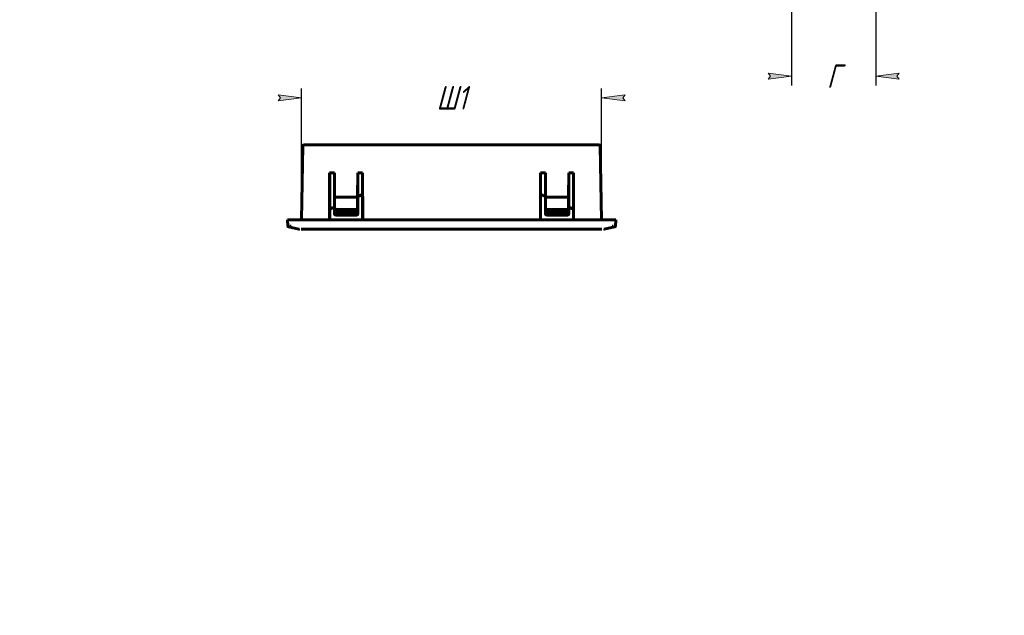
# Model space of a CAD drawing. Header units: millimetres. Extents: x 0 to 210, y 0 to 297.
# Tile 1 of 4: x 0 to 210, y 0 to 127. Entities that reach past the tile are written whole.
import ezdxf

# ---------------------------------------------------------------- set-up
doc = ezdxf.new("R2010")
doc.units = ezdxf.units.MM
doc.linetypes.add('K5LT_BASIC', pattern=[0])
doc.linetypes.add('K5LT_THIN', pattern=[0])
doc.layers.add('Системный слой', color=7, linetype='Continuous')
doc.styles.add('KDIMTEXTSTYLE', font='GOST_AU.SHX', dxfattribs={"width": 0.96, "oblique": 15, "height": 5})
doc.dimstyles.new('KDIMSTYLE (1.00)', dxfattribs={"dimtxt": 5, "dimasz": 1, "dimexe": 2, "dimexo": 0, "dimgap": 1, "dimtad": 1, "dimtxsty": 'KDIMTEXTSTYLE', "dimsah": 1, "dimcen": 0, "dimdle": 1, "dimadec": 0, "dimazin": 0, "dimtfac": 0.667, "dimtmove": 0, "dimatfit": 3, "dimfxl": 1, "dimtvp": 1, "dimtolj": 1, "dimtzin": 0, "dimarcsym": 0})

# ---------------------------------------------------------------- blocks, each defined once
blk = doc.blocks.new('KDIMARROW_01')
at = {"layer": 'Системный слой'}
blk.add_hatch(color=0, dxfattribs=at).paths.add_polyline_path([(0, 0), (-5, 0.658262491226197), (-4.5, 5.51091059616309e-16), (-5, -0.6582624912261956)])
at = {"layer": 'Системный слой', "color": 0, "linetype": 'K5LT_THIN', "lineweight": 18}
for p, q in [((-4.5, 5.51091059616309e-16), (-5, 0.658262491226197)), ((-5, 0.658262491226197), (0, 0)), ((0, 0), (-5, -0.6582624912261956)), ((-5, -0.6582624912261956), (-4.5, 5.51091059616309e-16)), ((0, 0), (-1, 0))]:
    blk.add_line(p, q, dxfattribs=at)
blk = doc.blocks.new('U18')
at = {"layer": 'Системный слой', "color": 150, "linetype": 'K5LT_BASIC', "lineweight": 60, "true_color": 0x0080ff}
for p, q in [((105.8416350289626, 100.3506952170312), (105.8040107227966, 100.3507172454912)), ((106.5998228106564, 100.350691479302), (106.3503997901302, 100.3506969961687))]:
    blk.add_line(p, q, dxfattribs=at)
blk = doc.blocks.new('U19')
at = {"layer": 'Системный слой', "color": 150, "linetype": 'K5LT_BASIC', "lineweight": 60, "true_color": 0x0080ff}
for p, q in [((111.0612618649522, 89.7844746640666), (111.1051836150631, 89.76613895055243)), ((111.1051836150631, 89.76613895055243), (111.154001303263, 89.74573698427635)), ((111.154001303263, 89.74573698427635), (111.2192921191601, 89.71841362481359)), ((111.2192921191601, 89.71841362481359), (111.3130673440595, 89.67909592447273)), ((111.3130673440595, 89.67909592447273), (111.4516751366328, 89.62082172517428)), ((111.4516751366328, 89.62082172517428), (111.6597214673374, 89.53300205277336)), ((111.6597214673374, 89.53300205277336), (111.9767898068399, 89.3983826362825)), ((111.9767898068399, 89.3983826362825), (112.1118124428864, 89.34078611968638)), ((117.1460530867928, 87.05931092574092), (117.4783287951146, 86.89977543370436)), ((117.4783287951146, 86.89977543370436), (117.6490942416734, 86.81735183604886)), ((117.6490942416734, 86.81735183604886), (117.6603111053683, 86.81192743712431)), ((117.6603111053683, 86.81192743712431), (117.6827362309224, 86.80107897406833)), ((117.6827362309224, 86.80107897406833), (117.7275521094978, 86.77938339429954)), ((117.7275521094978, 86.77938339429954), (117.817046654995, 86.73599767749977)), ((117.817046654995, 86.73599767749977), (117.9954891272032, 86.64924847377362)), ((117.9954891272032, 86.64924847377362), (118.1355517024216, 86.58093078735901))]:
    blk.add_line(p, q, dxfattribs=at)
blk = doc.blocks.new('U20')
at = {"layer": 'Системный слой', "color": 150, "linetype": 'K5LT_BASIC', "lineweight": 60, "true_color": 0x0080ff}
for p, q in [((121.9490041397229, 100.3506952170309), (121.7243215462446, 100.3507081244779)), ((122.3640372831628, 100.350696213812), (122.1955220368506, 100.3506959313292)), ((122.5256253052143, 100.3506952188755), (122.5028205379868, 100.3506969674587))]:
    blk.add_line(p, q, dxfattribs=at)
blk = doc.blocks.new('U21')
at = {"layer": 'Системный слой', "color": 150, "linetype": 'K5LT_BASIC', "lineweight": 60, "true_color": 0x0080ff}
for p, q in [((100.3118664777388, 100.3506952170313), (100.0621583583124, 100.350709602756)), ((100.7030562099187, 100.3506959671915), (100.5998228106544, 100.350691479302)), ((100.8532750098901, 100.3506945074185), (100.8171685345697, 100.3506969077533))]:
    blk.add_line(p, q, dxfattribs=at)
blk = doc.blocks.new('U22')
at = {"layer": 'Системный слой', "color": 150, "linetype": 'K5LT_BASIC', "lineweight": 60, "true_color": 0x0080ff}
for p, q in [((61.72156406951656, 100.3506970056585), (61.70077503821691, 100.3507104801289)), ((62.02810284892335, 100.3506959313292), (61.83863873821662, 100.350695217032)), ((62.49982281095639, 100.350696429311), (62.2762218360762, 100.350695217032))]:
    blk.add_line(p, q, dxfattribs=at)
blk = doc.blocks.new('U23')
at = {"layer": 'Системный слой', "color": 150, "linetype": 'K5LT_BASIC', "lineweight": 60, "true_color": 0x0080ff}
for p, q in [((99.84163502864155, 100.3506952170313), (99.8040107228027, 100.3507172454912)), ((100.531700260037, 100.3506959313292), (100.3503997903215, 100.3506969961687))]:
    blk.add_line(p, q, dxfattribs=at)
blk = doc.blocks.new('U24')
at = {"layer": 'Системный слой', "color": 150, "linetype": 'K5LT_BASIC', "lineweight": 60, "true_color": 0x0080ff}
for p, q in [((61.72683188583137, 100.3507000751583), (61.70401072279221, 100.3507172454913)), ((62.295376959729, 100.3506971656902), (62.2505668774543, 100.3506969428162))]:
    blk.add_line(p, q, dxfattribs=at)
blk = doc.blocks.new('U25')
at = {"layer": 'Системный слой', "color": 150, "linetype": 'K5LT_BASIC', "lineweight": 60, "true_color": 0x0080ff}
for p, q in [((77.8732250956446, 100.3506969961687), (77.62380207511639, 100.350691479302)), ((78.42052289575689, 100.3507153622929), (78.3830610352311, 100.3506952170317))]:
    blk.add_line(p, q, dxfattribs=at)
blk = doc.blocks.new('U26')
at = {"layer": 'Системный слой', "color": 150, "linetype": 'K5LT_BASIC', "lineweight": 60, "true_color": 0x0080ff}
for p, q in [((61.72659721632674, 100.3506999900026), (61.76620950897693, 100.3506998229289)), ((61.90107281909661, 100.3506935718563), (63.01680526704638, 100.350691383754))]:
    blk.add_line(p, q, dxfattribs=at)
blk = doc.blocks.new('U27')
at = {"layer": 'Системный слой', "color": 150, "linetype": 'K5LT_BASIC', "lineweight": 60, "true_color": 0x0080ff}
for p, q in [((77.62380207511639, 100.350691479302), (77.8732250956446, 100.3506969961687)), ((78.38198985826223, 100.3506952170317), (78.41961416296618, 100.3507172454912))]:
    blk.add_line(p, q, dxfattribs=at)
blk = doc.blocks.new('U28')
at = {"layer": 'Системный слой', "color": 150, "linetype": 'K5LT_BASIC', "lineweight": 60, "true_color": 0x0080ff}
for p, q in [((72.11181244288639, 89.34077450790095), (72.44494782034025, 89.48268395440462)), ((72.44494782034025, 89.48268395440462), (72.77827238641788, 89.62369057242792)), ((72.77827238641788, 89.62369057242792), (73.11181244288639, 89.76363124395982)), ((66.11181244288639, 86.59246637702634), (66.44494714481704, 86.75407493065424)), ((66.44494714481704, 86.75407493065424), (66.77822529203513, 86.9153438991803)), ((66.77822529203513, 86.9153438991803), (67.11181244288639, 87.07571887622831))]:
    blk.add_line(p, q, dxfattribs=at)
blk = doc.blocks.new('U29')
at = {"layer": 'Системный слой', "color": 150, "linetype": 'K5LT_BASIC', "lineweight": 60, "true_color": 0x0080ff}
for p, q in [((121.928247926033, 100.3506971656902), (121.9730580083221, 100.3506969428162)), ((122.4967929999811, 100.3507000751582), (122.5196141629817, 100.3507172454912))]:
    blk.add_line(p, q, dxfattribs=at)
blk = doc.blocks.new('U30')
at = {"layer": 'Системный слой', "color": 150, "linetype": 'K5LT_BASIC', "lineweight": 60, "true_color": 0x0080ff}
for p, q in [((83.69192462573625, 100.3506959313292), (83.87322509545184, 100.3506969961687)), ((84.3819898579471, 100.3506952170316), (84.41961416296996, 100.3507172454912))]:
    blk.add_line(p, q, dxfattribs=at)
blk = doc.blocks.new('U31')
at = {"layer": 'Системный слой', "color": 150, "linetype": 'K5LT_BASIC', "lineweight": 60, "true_color": 0x0080ff}
for p, q in [((61.76620950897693, 100.3506998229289), (61.72672534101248, 100.3506999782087)), ((62.24799075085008, 100.3506952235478), (62.02810284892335, 100.3506959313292)), ((62.93665737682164, 100.350695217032), (62.68374016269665, 100.3506999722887))]:
    blk.add_line(p, q, dxfattribs=at)
blk = doc.blocks.new('U32')
at = {"layer": 'Системный слой', "color": 150, "linetype": 'K5LT_BASIC', "lineweight": 60, "true_color": 0x0080ff}
for p, q in [((72.24683507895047, 89.39838263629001), (72.11181244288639, 89.34078611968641)), ((72.5639034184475, 89.5330020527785), (72.24683507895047, 89.39838263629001)), ((72.77194974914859, 89.6208217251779), (72.5639034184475, 89.5330020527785)), ((72.9105575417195, 89.67909592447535), (72.77194974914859, 89.6208217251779)), ((73.00433276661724, 89.71841362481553), (72.9105575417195, 89.67909592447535)), ((73.0696235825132, 89.74573698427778), (73.00433276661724, 89.71841362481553)), ((73.11844127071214, 89.76613895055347), (73.0696235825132, 89.74573698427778)), ((73.16236302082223, 89.78447466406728), (73.11844127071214, 89.76613895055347)), ((66.13323736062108, 86.60293759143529), (66.1118124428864, 86.59246637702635)), ((66.28231977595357, 86.67562072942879), (66.13323736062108, 86.60293759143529)), ((66.38784167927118, 86.72690486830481), (66.28231977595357, 86.67562072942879)), ((66.46002510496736, 86.76191818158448), (66.38784167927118, 86.72690486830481)), ((66.50873432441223, 86.78551509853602), (66.46002510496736, 86.76191818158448)), ((66.5414538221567, 86.80135246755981), (66.50873432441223, 86.78551509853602)), ((66.56346138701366, 86.81199882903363), (66.5414538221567, 86.80135246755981)), ((66.57460404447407, 86.81738732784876), (66.56346138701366, 86.81199882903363)), ((66.7452960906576, 86.89977543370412), (66.57460404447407, 86.81738732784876)), ((67.07757179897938, 87.05931092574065), (66.7452960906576, 86.89977543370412))]:
    blk.add_line(p, q, dxfattribs=at)
blk = doc.blocks.new('U33')
at = {"layer": 'Системный слой', "color": 150, "linetype": 'K5LT_BASIC', "lineweight": 60, "true_color": 0x0080ff}
for p, q in [((83.69192462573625, 100.3506959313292), (83.36783250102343, 100.3507172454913)), ((84.1636445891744, 100.350696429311), (83.91438865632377, 100.3506969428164))]:
    blk.add_line(p, q, dxfattribs=at)
blk = doc.blocks.new('U34')
at = {"layer": 'Системный слой', "color": 150, "linetype": 'K5LT_BASIC', "lineweight": 60, "true_color": 0x0080ff}
for p, q in [((121.5463921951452, 82.35068977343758), (121.3136617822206, 82.35069522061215)), ((122.4983230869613, 82.35068945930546), (122.4561679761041, 82.3506916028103))]:
    blk.add_line(p, q, dxfattribs=at)
blk = doc.blocks.new('U35')
at = {"layer": 'Системный слой', "color": 150, "linetype": 'K5LT_BASIC', "lineweight": 60, "true_color": 0x0080ff}
for p, q in [((121.9732250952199, 100.3506969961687), (121.9382844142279, 100.3506961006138)), ((122.5196141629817, 100.3507172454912), (122.4967929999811, 100.3507000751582))]:
    blk.add_line(p, q, dxfattribs=at)
blk = doc.blocks.new('U36')
at = {"layer": 'Системный слой', "color": 150, "linetype": 'K5LT_BASIC', "lineweight": 60, "true_color": 0x0080ff}
for p, q in [((61.70401072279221, 100.3507172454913), (61.72683188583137, 100.3507000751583)), ((62.25039979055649, 100.3506969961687), (62.28534047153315, 100.3506961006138))]:
    blk.add_line(p, q, dxfattribs=at)
blk = doc.blocks.new('U37')
at = {"layer": 'Системный слой', "color": 150, "linetype": 'K5LT_BASIC', "lineweight": 60, "true_color": 0x0080ff}
for p, q in [((61.72530179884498, 82.35068945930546), (61.76745690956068, 82.35069160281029)), ((62.67723269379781, 82.35068977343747), (62.90996311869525, 82.35069522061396))]:
    blk.add_line(p, q, dxfattribs=at)
blk = doc.blocks.new('U38')
at = {"layer": 'Системный слой', "color": 150, "linetype": 'K5LT_BASIC', "lineweight": 60, "true_color": 0x0080ff}
for p, q in [((102.2627754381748, 100.3506999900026), (102.3023877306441, 100.3506998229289)), ((102.437251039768, 100.3506935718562), (102.8352625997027, 100.3506942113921)), ((103.2130357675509, 100.350699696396), (103.469841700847, 100.3506952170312))]:
    blk.add_line(p, q, dxfattribs=at)
blk = doc.blocks.new('U39')
at = {"layer": 'Системный слой', "color": 150, "linetype": 'K5LT_BASIC', "lineweight": 60, "true_color": 0x0080ff}
for p, q in [((100.0599802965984, 100.350696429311), (100.3092362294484, 100.3506969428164)), ((100.531700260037, 100.3506959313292), (100.8557923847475, 100.3507172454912))]:
    blk.add_line(p, q, dxfattribs=at)
blk = doc.blocks.new('U40')
at = {"layer": 'Системный слой', "color": 150, "linetype": 'K5LT_BASIC', "lineweight": 60, "true_color": 0x0080ff}
for p, q in [((105.8031019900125, 100.3507153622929), (105.8405638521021, 100.3506952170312)), ((106.3503997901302, 100.3506969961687), (106.5998228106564, 100.350691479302))]:
    blk.add_line(p, q, dxfattribs=at)
blk = doc.blocks.new('U41')
at = {"layer": 'Системный слой', "color": 150, "linetype": 'K5LT_BASIC', "lineweight": 60, "true_color": 0x0080ff}
for p, q in [((122.3225520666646, 100.3506935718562), (121.2068196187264, 100.350691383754)), ((122.4970276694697, 100.3506999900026), (122.4574153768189, 100.3506998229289))]:
    blk.add_line(p, q, dxfattribs=at)
blk = doc.blocks.new('U42')
at = {"layer": 'Системный слой', "color": 150, "linetype": 'K5LT_BASIC', "lineweight": 60, "true_color": 0x0080ff}
for p, q in [((111.4453524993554, 89.62369057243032), (111.1118124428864, 89.76363124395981)), ((111.7786770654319, 89.48268395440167), (111.4453524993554, 89.62369057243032)), ((112.1118124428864, 89.34077450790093), (111.7786770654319, 89.48268395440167)), ((117.4453995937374, 86.91534358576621), (117.1118124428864, 87.0757188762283)), ((117.7786777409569, 86.75407242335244), (117.4453995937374, 86.91534358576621)), ((118.1118124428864, 86.59245791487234), (117.7786777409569, 86.75407242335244))]:
    blk.add_line(p, q, dxfattribs=at)
blk = doc.blocks.new('U43')
at = {"layer": 'Системный слой', "color": 150, "linetype": 'K5LT_BASIC', "lineweight": 60, "true_color": 0x0080ff}
for p, q in [((121.2869674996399, 100.3506952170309), (121.5398847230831, 100.3506999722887)), ((121.9756341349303, 100.3506952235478), (122.1955220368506, 100.3506959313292)), ((122.4574153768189, 100.3506998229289), (122.4968995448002, 100.3506999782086))]:
    blk.add_line(p, q, dxfattribs=at)
blk = doc.blocks.new('U44')
at = {"layer": 'Системный слой', "color": 150, "linetype": 'K5LT_BASIC', "lineweight": 60, "true_color": 0x0080ff}
for p, q in [((83.37034987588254, 100.3506945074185), (83.40645635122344, 100.3506969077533)), ((83.52056867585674, 100.3506959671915), (83.62380207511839, 100.350691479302)), ((83.91175841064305, 100.3506952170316), (84.16146652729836, 100.3507096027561))]:
    blk.add_line(p, q, dxfattribs=at)
blk = doc.blocks.new('U45')
at = {"layer": 'Системный слой', "color": 150, "linetype": 'K5LT_BASIC', "lineweight": 60, "true_color": 0x0080ff}
for p, q in [((121.7238020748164, 100.350696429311), (121.9474030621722, 100.3506952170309)), ((122.1955220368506, 100.3506959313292), (122.3849861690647, 100.3506952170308)), ((122.5020608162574, 100.3506970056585), (122.5228498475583, 100.3507104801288))]:
    blk.add_line(p, q, dxfattribs=at)
blk = doc.blocks.new('U46')
at = {"layer": 'Системный слой', "color": 150, "linetype": 'K5LT_BASIC', "lineweight": 60, "true_color": 0x0080ff}
for p, q in [((61.69799958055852, 100.3506952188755), (61.72080434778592, 100.3506969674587)), ((61.85958760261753, 100.3506962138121), (62.02810284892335, 100.3506959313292)), ((62.27462075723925, 100.350695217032), (62.49930333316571, 100.3507081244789))]:
    blk.add_line(p, q, dxfattribs=at)
blk = doc.blocks.new('U47')
at = {"layer": 'Системный слой', "color": 150, "linetype": 'K5LT_BASIC', "lineweight": 60, "true_color": 0x0080ff}
for p, q in [((81.01058911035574, 100.3506996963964), (80.75378318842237, 100.3506952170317)), ((81.78637384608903, 100.3506935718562), (81.38836228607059, 100.3506942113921)), ((81.96084944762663, 100.3506999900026), (81.92123715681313, 100.3506998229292))]:
    blk.add_line(p, q, dxfattribs=at)

msp = doc.modelspace()

# ---------------------------------------------------------------- linework, layer by layer
at = {"layer": 'Системный слой', "color": 150, "linetype": 'K5LT_BASIC', "lineweight": 60, "true_color": 0x0080ff}
for p, q in [((60.38595495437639, 100.05593082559), (60.11181244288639, 84.35069521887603)), ((60.68590266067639, 100.35069521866), (61.38515696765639, 100.350695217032)), ((61.38515696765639, 100.350695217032), (122.8384679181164, 100.350695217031)), ((62.25431275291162, 100.3506960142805), (62.49764474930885, 100.350709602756)), ((80.6706413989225, 100.3506828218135), (81.96708964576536, 100.3506967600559)), ((103.552983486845, 100.3506828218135), (102.2565352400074, 100.3506967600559)), ((121.9693121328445, 100.3506960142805), (121.7259801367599, 100.3507096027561)), ((122.8384679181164, 100.350695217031), (123.5377222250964, 100.35069521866)), ((124.1118124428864, 84.35069521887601), (123.8376699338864, 100.055930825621)), ((66.07203350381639, 84.35069521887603), (66.08728374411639, 94.35069521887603)), ((66.08728374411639, 94.35069521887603), (67.13634114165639, 94.35069521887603)), ((66.11181244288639, 84.35069521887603), (66.11181244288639, 94.35069521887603)), ((67.11181244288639, 94.35069521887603), (67.11181244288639, 85.65060384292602)), ((67.14427362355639, 89.14914971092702), (67.13634114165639, 94.35069521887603)), ((72.07935126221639, 89.14914971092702), (72.08728374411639, 94.35069521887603)), ((72.08728374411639, 94.35069521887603), (73.13634114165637, 94.35069521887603)), ((72.11181244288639, 94.35069521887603), (72.11181244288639, 85.65060384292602)), ((73.11181244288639, 94.35069521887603), (73.11181244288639, 84.35069521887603)), ((73.1515913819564, 84.35069521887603), (73.13634114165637, 94.35069521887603)), ((111.0720335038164, 84.35069521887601), (111.0872837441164, 94.35069521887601)), ((112.1363411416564, 94.35069521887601), (111.0872837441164, 94.35069521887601)), ((111.1118124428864, 94.35069521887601), (111.1118124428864, 84.35069521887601)), ((112.1118124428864, 94.35069521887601), (112.1118124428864, 85.65060384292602)), ((112.1442736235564, 89.14914971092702), (112.1363411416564, 94.35069521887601)), ((117.0793512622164, 89.14914971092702), (117.0872837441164, 94.35069521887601)), ((118.1363411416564, 94.35069521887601), (117.0872837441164, 94.35069521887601)), ((117.1118124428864, 94.35069521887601), (117.1118124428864, 85.65060384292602)), ((118.1118124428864, 84.35069521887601), (118.1118124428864, 94.35069521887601)), ((118.1515913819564, 84.35069521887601), (118.1363411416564, 94.35069521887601)), ((67.14427362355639, 89.14914971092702), (72.07935126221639, 89.14914971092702)), ((67.17749727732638, 86.93444560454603), (67.14427362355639, 89.14914971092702)), ((72.0461276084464, 86.93444560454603), (72.07935126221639, 89.14914971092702)), ((112.1774972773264, 86.93444560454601), (112.1442736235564, 89.14914971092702)), ((117.0793512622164, 89.14914971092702), (112.1442736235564, 89.14914971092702)), ((117.0461276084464, 86.93444560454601), (117.0793512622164, 89.14914971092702)), ((67.17030161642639, 85.95069521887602), (67.17011883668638, 86.55069521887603)), ((67.17011883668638, 86.55069521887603), (67.17884503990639, 86.55069521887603)), ((67.17884503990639, 86.55069521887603), (67.17878700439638, 86.74120488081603)), ((67.17884503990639, 86.55069521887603), (72.04477984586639, 86.55069521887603)), ((72.04477984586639, 86.55069521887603), (72.0448378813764, 86.74120488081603)), ((72.0535060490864, 86.55069521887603), (72.04477984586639, 86.55069521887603)), ((72.05332326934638, 85.95069521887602), (72.0535060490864, 86.55069521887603)), ((112.1703016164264, 85.95069521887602), (112.1701188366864, 86.55069521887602)), ((112.1701188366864, 86.55069521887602), (112.1788450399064, 86.55069521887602)), ((112.1788450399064, 86.55069521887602), (112.1787870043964, 86.74120488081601)), ((117.0447798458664, 86.55069521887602), (112.1788450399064, 86.55069521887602)), ((117.0447798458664, 86.55069521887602), (117.0448378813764, 86.74120488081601)), ((117.0535060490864, 86.55069521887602), (117.0447798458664, 86.55069521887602)), ((117.0533232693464, 85.95069521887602), (117.0535060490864, 86.55069521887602)), ((57.61181244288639, 84.35069521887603), (57.11181244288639, 84.35069521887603)), ((57.18267377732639, 82.99858091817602), (57.11181244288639, 84.35069521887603)), ((57.61181244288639, 84.35069521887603), (126.6118124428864, 84.35069521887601)), ((67.15983017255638, 85.95069521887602), (67.17030161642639, 85.95069521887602)), ((67.15992159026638, 85.65060384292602), (67.15983017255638, 85.95069521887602)), ((67.17030161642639, 85.95069521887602), (72.05332326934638, 85.95069521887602)), ((67.45996726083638, 85.35069521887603), (67.41176675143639, 85.35069521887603)), ((67.45996726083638, 85.35069521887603), (71.76365762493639, 85.35069521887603)), ((71.81185813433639, 85.35069521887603), (71.76365762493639, 85.35069521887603)), ((72.0637947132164, 85.95069521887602), (72.05332326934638, 85.95069521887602)), ((72.06370329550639, 85.65060384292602), (72.0637947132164, 85.95069521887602)), ((112.1598301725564, 85.95069521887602), (112.1703016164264, 85.95069521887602)), ((112.1599215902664, 85.65060384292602), (112.1598301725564, 85.95069521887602)), ((117.0533232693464, 85.95069521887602), (112.1703016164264, 85.95069521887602)), ((112.4117667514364, 85.35069521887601), (112.4599672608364, 85.35069521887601)), ((116.7636576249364, 85.35069521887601), (112.4599672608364, 85.35069521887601)), ((116.7636576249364, 85.35069521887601), (116.8118581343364, 85.35069521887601)), ((117.0637947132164, 85.95069521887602), (117.0533232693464, 85.95069521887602)), ((117.0637032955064, 85.65060384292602), (117.0637947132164, 85.95069521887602)), ((126.6118124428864, 84.35069521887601), (127.1118124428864, 84.35069521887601)), ((127.0409511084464, 82.998580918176), (127.1118124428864, 84.35069521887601)), ((57.18267377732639, 82.99858091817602), (57.18312444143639, 82.98998122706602)), ((57.18312444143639, 82.98998122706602), (57.18267377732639, 82.99858091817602)), ((59.56326399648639, 82.36040420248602), (57.34362709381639, 82.80433214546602)), ((124.1864561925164, 82.35069531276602), (60.03716869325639, 82.35069531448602)), ((62.67723269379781, 82.35068977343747), (63.65750762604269, 82.35069452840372)), ((63.65809249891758, 82.35069590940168), (76.52314479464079, 82.35069344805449)), ((120.5655323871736, 82.35069590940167), (107.7004815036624, 82.35069698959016)), ((121.5463921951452, 82.35068977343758), (120.5661172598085, 82.35069452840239)), ((124.6603608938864, 82.36040417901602), (126.8799977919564, 82.80433214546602)), ((127.0409511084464, 82.998580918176), (127.0405004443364, 82.98998122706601)), ((127.0405004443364, 82.98998122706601), (127.0409511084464, 82.998580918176))]:
    msp.add_line(p, q, dxfattribs=at)
for centre, radius, start, end in [((60.68590266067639, 100.050695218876), 0.3, 90, 178.9999999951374), ((61.70091918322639, 100.050695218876), 0.3, 89.60870802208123, 90), ((61.70091918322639, 100.050695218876), 0.3000000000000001, 89.60588392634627, 90), ((61.70091918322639, 100.050695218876), 0.3, 89.60870802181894, 90), ((78.42270570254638, 100.050695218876), 0.3, 90, 90.38761210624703), ((83.36474096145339, 100.050695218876), 0.3, 89.40624249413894, 90), ((100.8588839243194, 100.050695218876), 0.3, 90, 90.59375750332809), ((105.8009191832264, 100.050695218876), 0.3, 89.61238786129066, 90), ((122.5227057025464, 100.050695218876), 0.3, 90, 90.3941161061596), ((122.5227057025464, 100.050695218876), 0.3, 90, 90.39129199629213), ((122.5227057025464, 100.050695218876), 0.3, 90, 90.3912919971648), ((123.5377222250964, 100.050695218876), 0.3, 1.000000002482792, 90), ((57.38285034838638, 83.00044841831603), 0.2, 182.9999999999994, 258.6900675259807), ((59.66132219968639, 82.85069521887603), 0.5, 258.690067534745, 270), ((124.5623026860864, 82.85069521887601), 0.5, 270, 281.309932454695), ((126.8407745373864, 83.00044841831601), 0.2, 281.3099324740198, 357.0000000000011)]:
    msp.add_arc(centre, radius, start, end, dxfattribs=at)
for points in [[(67.17749727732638, 86.93444560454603), (67.17833483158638, 86.87861385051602), (67.17876476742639, 86.81420084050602), (67.17878700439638, 86.74120488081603)], [(72.0448378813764, 86.74120488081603), (72.04486011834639, 86.81420084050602), (72.04529005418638, 86.87861385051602), (72.0461276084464, 86.93444560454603)], [(112.1787870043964, 86.74120488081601), (112.1787647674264, 86.81420084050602), (112.1783348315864, 86.87861385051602), (112.1774972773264, 86.93444560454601)], [(117.0461276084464, 86.93444560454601), (117.0452900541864, 86.87861385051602), (117.0448601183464, 86.81420084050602), (117.0448378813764, 86.74120488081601)], [(67.11181244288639, 85.65060384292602), (67.11181244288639, 85.55063430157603), (67.18752575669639, 85.42639700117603), (67.31178198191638, 85.35069521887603), (67.41176675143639, 85.35069521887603)], [(67.45996726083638, 85.35069521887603), (67.35999010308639, 85.35069521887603), (67.23570886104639, 85.42639134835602), (67.1599520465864, 85.55062668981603), (67.15992159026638, 85.65060384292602)], [(72.06370329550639, 85.65060384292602), (72.06367283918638, 85.55062668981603), (71.98791602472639, 85.42639134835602), (71.86363478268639, 85.35069521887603), (71.76365762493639, 85.35069521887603)], [(71.81185813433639, 85.35069521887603), (71.91184290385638, 85.35069521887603), (72.03609912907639, 85.42639700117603), (72.11181244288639, 85.55063430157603), (72.11181244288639, 85.65060384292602)], [(112.4117667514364, 85.35069521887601), (112.3117819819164, 85.35069521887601), (112.1875257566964, 85.42639700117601), (112.1118124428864, 85.55063430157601), (112.1118124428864, 85.65060384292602)], [(112.1599215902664, 85.65060384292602), (112.1599520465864, 85.55062668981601), (112.2357088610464, 85.42639134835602), (112.3599901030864, 85.35069521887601), (112.4599672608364, 85.35069521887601)], [(116.7636576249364, 85.35069521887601), (116.8636347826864, 85.35069521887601), (116.9879160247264, 85.42639134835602), (117.0636728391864, 85.55062668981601), (117.0637032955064, 85.65060384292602)], [(117.1118124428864, 85.65060384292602), (117.1118124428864, 85.55063430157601), (117.0360991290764, 85.42639700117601), (116.9118429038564, 85.35069521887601), (116.8118581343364, 85.35069521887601)], [(57.89072981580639, 82.97847305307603), (57.86716175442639, 82.97848207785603), (57.81997908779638, 82.97949388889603), (57.74486626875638, 82.98307452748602), (57.67800057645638, 82.98735241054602), (57.63355756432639, 82.99075035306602), (57.61181244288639, 82.99252891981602)], [(126.3328950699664, 82.97847305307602), (126.3564631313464, 82.97848207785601), (126.4036457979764, 82.97949388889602), (126.4787586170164, 82.98307452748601), (126.5456243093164, 82.98735241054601), (126.5900673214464, 82.99075035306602), (126.6118124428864, 82.99252891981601)]]:
    msp.add_open_spline(points, degree=3, dxfattribs=at)
for points, knots in [([(59.66132219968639, 82.35069521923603), (59.66044342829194, 82.35069567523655), (59.65983226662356, 82.35069716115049), (59.65820254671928, 82.35070410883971), (59.65718398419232, 82.35071156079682), (59.65412837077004, 82.35074324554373), (59.65209143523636, 82.35077680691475), (59.64726716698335, 82.35088576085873), (59.64448067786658, 82.35098966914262), (59.64101965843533, 82.35110378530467), (59.64034573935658, 82.35113592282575), (59.63682170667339, 82.3512887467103), (59.63397289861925, 82.35143670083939), (59.62692224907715, 82.35186335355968), (59.6227225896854, 82.35217072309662), (59.61433172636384, 82.35289141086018), (59.61014106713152, 82.35330468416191), (59.60536652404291, 82.35383645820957), (59.60477699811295, 82.35390317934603), (59.60418754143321, 82.35397063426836)], [0, 0, 0, 0, 0.3193181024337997, 0.3193181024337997, 0.8515149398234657, 0.8515149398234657, 1.915908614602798, 1.915908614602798, 3.372770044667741, 3.372770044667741, 3.725256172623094, 3.725256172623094, 5.215715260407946, 5.215715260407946, 7.415715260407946, 7.415715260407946, 9.615715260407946, 9.615715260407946, 9.925690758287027, 9.925690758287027, 9.925690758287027, 9.925690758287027]), ([(124.5623026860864, 82.35069521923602), (124.5664373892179, 82.35069521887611), (124.570614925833, 82.35074729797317), (124.5789819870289, 82.35095681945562), (124.5831612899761, 82.3511139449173), (124.5915177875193, 82.3515330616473), (124.5956930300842, 82.35179498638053), (124.6040363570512, 82.35242349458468), (124.6082037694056, 82.35279002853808), (124.6140888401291, 82.35338207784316), (124.6158105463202, 82.35356431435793), (124.6175313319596, 82.35375513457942)], [0, 0, 0, 0, 1.2, 1.2, 2.4, 2.4, 3.600000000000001, 3.600000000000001, 4.800000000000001, 4.800000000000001, 5.296614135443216, 5.296614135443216, 5.296614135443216, 5.296614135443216])]:
    msp.add_open_spline(points, degree=3, knots=knots, dxfattribs=at)

# ---------------------------------------------------------------- block references
at = {"layer": 'Системный слой'}
for name in ['U46', 'U22', 'U24', 'U36', 'U26', 'U31', 'U27', 'U25', 'U47', 'U33', 'U44', 'U30', 'U23', 'U39', 'U21', 'U38', 'U40', 'U18', 'U41', 'U43', 'U45', 'U20', 'U29', 'U35', 'U32', 'U28', 'U19', 'U42', 'U37', 'U34']:
    msp.add_blockref(name, (0, 0), dxfattribs=at)

# ---------------------------------------------------------------- dimensions: what is measured, and where the dimension line sits
at = {"layer": 'Системный слой', "color": 7}
for base, p1, p2, location, text in [((164.6123244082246, 114.9788023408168), (182.6039739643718, 145.9162770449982), (164.6123244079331, 134.2527859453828), (173.6081491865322, 114.9788023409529), '\\H5.0;\\W0.965;\\Q15;\\H5.0;\\W0.965;\\Q15;\\Q15;Г'), ((60.11181244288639, 110.3506952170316), (124.1118124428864, 84.35069521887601), (60.11181244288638, 84.35069521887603), (92.11181244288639, 110.3506952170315), '\\H5.0;\\W0.965;\\Q15;\\H5.0;\\W0.965;\\Q15;\\Q15;Ш1')]:
    msp.add_linear_dim(base=base, p1=p1, p2=p2, location=location, text=text, dimstyle='KDIMSTYLE (1.00)', override={"dimexo": 0, "dimblk1": 'KDIMARROW_01', "dimblk2": 'KDIMARROW_01', "dimse1": 0, "dimse2": 0, "dimclrt": 7, "dimtolj": 1}, dxfattribs=at).render()

doc.saveas('drawing.dxf')
